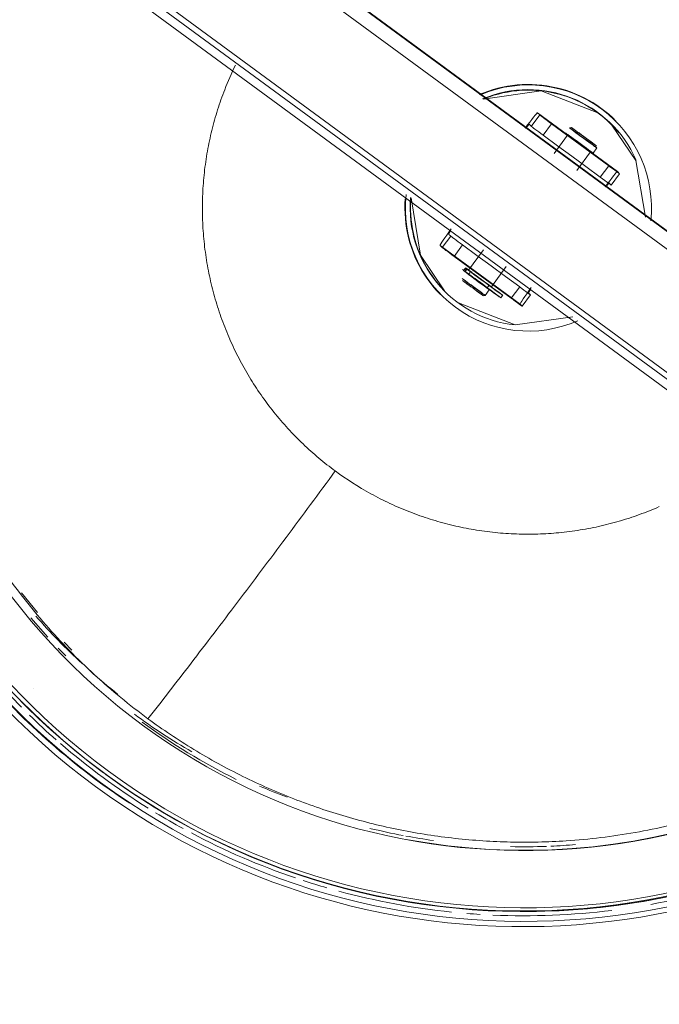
# Model space of a CAD drawing. Header units: metres. Extents: x 135583 to 135939, y 457896 to 458258.
# Tile 193 of 256: x 135781.188 to 135781.414, y 457896.867 to 457897.214. Entities that reach past the tile are written whole.
import ezdxf

# ---------------------------------------------------------------- set-up
doc = ezdxf.new("R2010")
doc.units = ezdxf.units.M
doc.layers.add('NIEUWE INSTALLATIE', color=250, linetype='Continuous', lineweight=0)

msp = doc.modelspace()

# ---------------------------------------------------------------- linework, layer by layer
at = {"layer": 'NIEUWE INSTALLATIE'}
for p, q in [((135781.58964, 457897.01235), (135781.13553, 457897.3459)), ((135781.58943, 457897.01232), (135781.13574, 457897.34556)), ((135781.5824, 457897.01124), (135781.13282, 457897.34145)), ((135781.1121, 457897.31325), (135781.55544, 457896.98761)), ((135781.1091, 457897.30929), (135781.56224, 457896.97646)), ((135781.11087, 457897.31171), (135781.5616, 457896.98065)), ((135781.39883, 457897.16063), (135781.37064, 457897.18133)), ((135781.37065, 457897.18133), (135781.3714, 457897.18056)), ((135781.3714, 457897.18056), (135781.36844, 457897.17653)), ((135781.37558, 457897.17745), (135781.37262, 457897.17342)), ((135781.39572, 457897.16267), (135781.37558, 457897.17745)), ((135781.3826, 457897.17613), (135781.3819, 457897.17602)), ((135781.38123, 457897.17342), (135781.37645, 457897.16691)), ((135781.38451, 457897.16099), (135781.38928, 457897.1675)), ((135781.38993, 457897.16702), (135781.39021, 457897.16707)), ((135781.39021, 457897.16707), (135781.39157, 457897.16892)), ((135781.39276, 457897.15864), (135781.39572, 457897.16267)), ((135781.39959, 457897.15986), (135781.39883, 457897.16063)), ((135781.39663, 457897.15583), (135781.39959, 457897.15986)), ((135781.34003, 457897.13785), (135781.33706, 457897.13382)), ((135781.33706, 457897.13382), (135781.33631, 457897.13458)), ((135781.33631, 457897.13458), (135781.36449, 457897.11389)), ((135781.3442, 457897.13474), (135781.34124, 457897.13071)), ((135781.35154, 457897.13301), (135781.34629, 457897.12587)), ((135781.34124, 457897.13071), (135781.36138, 457897.11593)), ((135781.34462, 457897.12578), (135781.34641, 457897.12445)), ((135781.34509, 457897.12534), (135781.34496, 457897.12543)), ((135781.34512, 457897.1253), (135781.34577, 457897.12619)), ((135781.35435, 457897.11995), (135781.3596, 457897.12709)), ((135781.35216, 457897.11697), (135781.35364, 457897.11898)), ((135781.35284, 457897.11958), (135781.35355, 457897.12054)), ((135781.36138, 457897.11593), (135781.36434, 457897.11996)), ((135781.35146, 457897.11686), (135781.35216, 457897.11697)), ((135781.35773, 457897.1161), (135781.35838, 457897.11699)), ((135781.36525, 457897.11312), (135781.36821, 457897.11715)), ((135781.36449, 457897.11389), (135781.36525, 457897.11312)), ((135781.19435, 457897.00522), (135781.18872, 457897.01218)), ((135781.19804, 457896.99647), (135781.19205, 457897.00328)), ((135781.20372, 457896.99473), (135781.20642, 457896.992)), ((135781.20159, 457896.99262), (135781.20428, 457896.98989)), ((135781.19294, 457896.97833), (135781.19298, 457896.97828)), ((135781.18858, 457896.97392), (135781.18879, 457896.9737)), ((135781.18858, 457896.97392), (135781.18876, 457896.97374))]:
    msp.add_line(p, q, dxfattribs=at)
at = {"layer": 'NIEUWE INSTALLATIE', "flags": 128}
for points in [[(135781.39828, 457897.17842), (135781.39703, 457897.17963), (135781.39573, 457897.18079), (135781.39439, 457897.1819), (135781.39301, 457897.18295), (135781.39159, 457897.18395), (135781.39012, 457897.18489), (135781.38862, 457897.18577), (135781.38709, 457897.18659), (135781.38553, 457897.18734), (135781.38393, 457897.18804), (135781.38231, 457897.18867), (135781.38067, 457897.18923), (135781.379, 457897.18973), (135781.37732, 457897.19016), (135781.37561, 457897.19052), (135781.3739, 457897.19082), (135781.37218, 457897.19104), (135781.37044, 457897.1912), (135781.36871, 457897.19129), (135781.36697, 457897.1913), (135781.36523, 457897.19125), (135781.3635, 457897.19113), (135781.36177, 457897.19094), (135781.36005, 457897.19068), (135781.35834, 457897.19035), (135781.35664, 457897.18996), (135781.35497, 457897.18949), (135781.35331, 457897.18896), (135781.35168, 457897.18837), (135781.35007, 457897.18771)], [(135781.39193, 457897.18126), (135781.37193, 457897.18905), (135781.35143, 457897.18611)], [(135781.3521, 457897.18637), (135781.35365, 457897.18695), (135781.35523, 457897.18747), (135781.35683, 457897.18793), (135781.35844, 457897.18832), (135781.36007, 457897.18864), (135781.3617, 457897.1889), (135781.36335, 457897.1891), (135781.36501, 457897.18923), (135781.36666, 457897.18929), (135781.36832, 457897.18929), (135781.36998, 457897.18922), (135781.37163, 457897.18908), (135781.37328, 457897.18888), (135781.37492, 457897.18861), (135781.37654, 457897.18828), (135781.37815, 457897.18788), (135781.37975, 457897.18742), (135781.38132, 457897.18689), (135781.38287, 457897.1863), (135781.3844, 457897.18566), (135781.38589, 457897.18495), (135781.38736, 457897.18418), (135781.3888, 457897.18335), (135781.3902, 457897.18246), (135781.39157, 457897.18152), (135781.3929, 457897.18053), (135781.39418, 457897.17948), (135781.39543, 457897.17839), (135781.39663, 457897.17724), (135781.39686, 457897.17701)], [(135781.36844, 457897.17653), (135781.36825, 457897.17672), (135781.36806, 457897.17691), (135781.36788, 457897.1771), (135781.36769, 457897.1773)], [(135781.4087, 457897.14449), (135781.40535, 457897.16451), (135781.39686, 457897.17701)], [(135781.39276, 457897.15864), (135781.38772, 457897.16233), (135781.38269, 457897.16603), (135781.37766, 457897.16972), (135781.37262, 457897.17342)], [(135781.39587, 457897.1566), (135781.39606, 457897.15641), (135781.39625, 457897.15622), (135781.39644, 457897.15603), (135781.39663, 457897.15583)], [(135781.32399, 457897.151), (135781.3239, 457897.14926), (135781.32387, 457897.14752), (135781.32392, 457897.14578), (135781.32403, 457897.14405), (135781.32422, 457897.14232), (135781.32447, 457897.1406), (135781.32479, 457897.13889), (135781.32518, 457897.1372), (135781.32564, 457897.13552), (135781.32616, 457897.13386), (135781.32675, 457897.13223), (135781.32741, 457897.13061), (135781.32813, 457897.12903), (135781.32891, 457897.12748), (135781.32975, 457897.12596), (135781.33066, 457897.12447), (135781.33162, 457897.12302), (135781.33264, 457897.12162), (135781.33371, 457897.12025), (135781.33484, 457897.11893), (135781.33602, 457897.11765), (135781.33643, 457897.11723)], [(135781.33786, 457897.11863), (135781.33672, 457897.11983), (135781.33563, 457897.12108), (135781.33458, 457897.12237), (135781.33359, 457897.1237), (135781.33266, 457897.12507), (135781.33178, 457897.12647), (135781.33095, 457897.12791), (135781.33019, 457897.12938), (135781.32948, 457897.13088), (135781.32883, 457897.13241), (135781.32825, 457897.13396), (135781.32773, 457897.13554), (135781.32727, 457897.13713), (135781.32688, 457897.13874), (135781.32655, 457897.14037), (135781.32628, 457897.14201), (135781.32609, 457897.14365), (135781.32595, 457897.14531), (135781.32589, 457897.14696), (135781.32589, 457897.14862), (135781.32596, 457897.15028)], [(135781.32603, 457897.15137), (135781.32937, 457897.13113), (135781.33786, 457897.11863)], [(135781.33927, 457897.13861), (135781.33946, 457897.13842), (135781.33965, 457897.13823), (135781.33984, 457897.13804), (135781.34003, 457897.13785)], [(135781.3442, 457897.13474), (135781.34924, 457897.13104), (135781.35427, 457897.12735), (135781.3593, 457897.12365), (135781.36434, 457897.11996)], [(135781.34462, 457897.12578), (135781.34478, 457897.126), (135781.34494, 457897.12622), (135781.34511, 457897.12645), (135781.34527, 457897.12667)], [(135781.34528, 457897.12668), (135781.34512, 457897.12646), (135781.34495, 457897.12624), (135781.34479, 457897.12602), (135781.34463, 457897.12579)], [(135781.34496, 457897.12543), (135781.34513, 457897.12565), (135781.34529, 457897.12588), (135781.34545, 457897.1261), (135781.34562, 457897.12632)], [(135781.34527, 457897.12667), (135781.34572, 457897.12634), (135781.34616, 457897.126), (135781.34661, 457897.12567), (135781.34706, 457897.12534)], [(135781.34706, 457897.12534), (135781.3469, 457897.12512), (135781.34673, 457897.1249), (135781.34657, 457897.12467), (135781.34641, 457897.12445)], [(135781.35368, 457897.11911), (135781.35361, 457897.11916), (135781.35353, 457897.11922), (135781.35346, 457897.11927), (135781.35338, 457897.11932)], [(135781.36821, 457897.11715), (135781.36802, 457897.11734), (135781.36783, 457897.11754), (135781.36764, 457897.11773), (135781.36745, 457897.11792)], [(135781.34279, 457897.11438), (135781.36279, 457897.10659), (135781.38309, 457897.10945)], [(135781.18879, 457896.9737), (135781.19594, 457896.96676), (135781.20336, 457896.96011), (135781.21104, 457896.95376), (135781.21898, 457896.94773), (135781.22714, 457896.94201), (135781.23553, 457896.93663), (135781.24413, 457896.93159), (135781.25292, 457896.92689), (135781.26189, 457896.92255), (135781.27103, 457896.91858), (135781.28033, 457896.91497), (135781.28975, 457896.91173), (135781.29931, 457896.90888), (135781.30896, 457896.90641), (135781.31871, 457896.90433), (135781.32854, 457896.90264), (135781.33842, 457896.90135), (135781.34835, 457896.90045), (135781.35831, 457896.89995), (135781.36828, 457896.89985), (135781.37825, 457896.90014), (135781.3882, 457896.90084), (135781.39811, 457896.90193), (135781.40797, 457896.90342), (135781.41776, 457896.9053)]]:
    msp.add_lwpolyline(points, dxfattribs=at)
at = {"layer": 'NIEUWE INSTALLATIE'}
for centre, major_axis, ratio, start_param, end_param in [((135781.3663, 457897.14889), (-0.17618, -0.17433), 0.999071, 1.816844, 4.784828), ((135781.3663, 457897.14889), (-0.16183, -0.16012), 0.999071, 1.821142, 4.777746), ((135781.36617, 457897.14902), (-0.17968, -0.17778), 0.999071, 4.955044, 6.4404), ((135781.36607, 457897.14912), (-0.17728, -0.17542), 0.999071, 4.956228, 6.436318), ((135781.36616, 457897.14903), (-0.17828, -0.1764), 0.999071, 4.955688, 6.287769), ((135781.3663, 457897.14889), (-0.17618, -0.17433), 0.999071, 4.956532, 7.922801), ((135781.3663, 457897.14889), (-0.16183, -0.16012), 0.999071, 4.963833, 7.914975), ((135781.3673, 457897.14788), (-0.02957, -0.02926), 0.999071, 2.77521, 4.329064), ((135781.36742, 457897.14776), (-0.03085, -0.03053), 0.999071, 2.257696, 4.32709), ((135781.3665, 457897.17568), (0.00414, 0.00564), 0.042552, 6.283185, 7.84723), ((135781.37543, 457897.1776), (-0.00403, 0.00296), 0.006745, 0.042566, 1.613362), ((135781.37247, 457897.17357), (-0.00403, 0.00296), 0.006745, 0.042565, 1.613362), ((135781.38537, 457897.17062), (-0.00484, 0.00355), 0.006745, 4.754955, 6.283185), ((135781.38537, 457897.17062), (-0.00484, 0.00355), 0.006746, 0.042567, 1.613362), ((135781.38525, 457897.17046), (-0.00467, 0.00343), 0.006745, 5.445659, 6.283186), ((135781.38525, 457897.17046), (-0.00467, 0.00343), 0.006746, 0.042566, 1.548115), ((135781.38673, 457897.17247), (-0.00484, 0.00355), 0.006745, 4.754955, 6.276441), ((135781.38673, 457897.17247), (-0.00484, 0.00355), 0.006746, 0.042567, 1.613362), ((135781.38703, 457897.17287), (-0.00443, 0.00326), 0.006746, 3.184159, 6.276439), ((135781.38703, 457897.17287), (-0.00443, 0.00326), 0.006745, 0.042566, 3.141593), ((135781.36736, 457897.14782), (-0.0295, -0.02919), 0.999071, 3.05123, 3.141593), ((135781.38525, 457897.17046), (-0.00403, 0.00296), 0.006745, 5.901127, 6.283184), ((135781.38525, 457897.17046), (-0.00403, 0.00296), 0.006745, 5.137012, 5.711627), ((135781.38525, 457897.17046), (-0.00403, 0.00296), 0.006745, 3.184159, 4.754955), ((135781.38537, 457897.17062), (-0.00484, 0.00355), 0.006745, 3.184159, 4.754955), ((135781.38537, 457897.17062), (-0.00484, 0.00355), 0.006746, 1.613362, 3.134846), ((135781.38673, 457897.17247), (-0.00484, 0.00355), 0.006745, 3.184159, 4.754955), ((135781.38673, 457897.17247), (-0.00484, 0.00355), 0.006746, 1.613362, 3.141591), ((135781.38525, 457897.17046), (-0.00467, 0.00343), 0.006745, 1.67861, 3.134846), ((135781.38525, 457897.17046), (-0.00467, 0.00343), 0.006746, 3.184159, 4.045268), ((135781.39469, 457897.15499), (0.00414, 0.00564), 0.042552, 0, 1.564045), ((135781.39556, 457897.16282), (-0.00403, 0.00296), 0.006745, 1.613362, 3.184159), ((135781.3926, 457897.15879), (-0.00403, 0.00296), 0.006745, 1.613362, 3.184157), ((135781.36742, 457897.14776), (-0.03085, -0.03053), 0.999071, 5.393203, 7.487598), ((135781.3673, 457897.14788), (-0.02957, -0.02926), 0.999071, 5.415667, 6.963999), ((135781.34045, 457897.14023), (0.00414, 0.00564), 0.042552, 1.564045, 3.134841), ((135781.34405, 457897.13489), (-0.00403, 0.00296), 0.006745, 0.042565, 1.613362), ((135781.34109, 457897.13086), (-0.00403, 0.00296), 0.006745, 0.042566, 1.613362), ((135781.3458, 457897.12481), (-0.00121, 0.00089), 0.006745, 5.479079, 7.258019), ((135781.34967, 457897.12202), (-0.00806, 0.00592), 0.006746, 0.97483, 1.613362), ((135781.34645, 457897.1257), (-0.00121, 0.00089), 0.006745, 5.479079, 7.258019), ((135781.35032, 457897.12291), (-0.00806, 0.00592), 0.006745, 5.084282, 5.393487), ((135781.35032, 457897.12291), (-0.00806, 0.00592), 0.006746, 0.97483, 1.613362), ((135781.35032, 457897.12291), (-0.00403, 0.00296), 0.006745, 5.366541, 6.283186), ((135781.35032, 457897.12291), (-0.00403, 0.00296), 0.006745, 0, 0.806681), ((135781.34813, 457897.11993), (-0.00403, 0.00296), 0.006745, 4.754955, 6.283186), ((135781.34813, 457897.11993), (-0.00403, 0.00296), 0.006746, 0.042567, 1.613362), ((135781.34784, 457897.11953), (-0.00363, 0.00266), 0.006745, 3.184159, 6.283187), ((135781.34784, 457897.11953), (-0.00363, 0.00266), 0.006745, 0.042568, 3.134847), ((135781.34961, 457897.12194), (-0.00403, 0.00296), 0.006746, 6.283184, 7.896548), ((135781.34967, 457897.12202), (-0.00806, 0.00592), 0.006745, 4.754955, 5.134389), ((135781.34961, 457897.12194), (-0.00322, 0.00237), 0.006746, 0.24688, 0.482981), ((135781.35032, 457897.12291), (-0.00322, 0.00237), 0.006745, 4.776803, 5.51907), ((135781.34967, 457897.12202), (-0.00806, 0.00592), 0.006745, 4.743291, 4.754955), ((135781.34967, 457897.12202), (-0.00806, 0.00592), 0.006745, 1.613362, 4.712389), ((135781.34961, 457897.12194), (-0.00403, 0.00296), 0.006746, 1.613362, 3.141593), ((135781.35032, 457897.12291), (-0.00403, 0.00296), 0.006745, 4.091645, 4.754955), ((135781.35032, 457897.12291), (-0.00322, 0.00237), 0.006745, 3.928104, 4.754955), ((135781.35032, 457897.12291), (-0.00806, 0.00592), 0.006745, 3.162876, 4.712389), ((135781.35032, 457897.12291), (-0.00806, 0.00592), 0.006745, 1.613362, 3.141593), ((135781.36736, 457897.14782), (-0.0295, -0.02919), 0.999071, 6.199491, 6.283185), ((135781.34813, 457897.11993), (-0.00403, 0.00296), 0.006745, 3.184159, 4.754955), ((135781.34813, 457897.11993), (-0.00403, 0.00296), 0.006746, 1.613362, 3.134847), ((135781.34961, 457897.12194), (-0.00322, 0.00237), 0.006745, 2.94691, 3.141595), ((135781.34961, 457897.12194), (-0.00322, 0.00237), 0.006745, 3.184159, 3.329354), ((135781.35032, 457897.12291), (-0.00403, 0.00296), 0.006746, 2.482262, 3.141594), ((135781.34961, 457897.12194), (-0.00403, 0.00296), 0.006746, 3.18416, 3.40245), ((135781.35032, 457897.12291), (-0.00403, 0.00296), 0.006745, 3.184159, 3.475132), ((135781.36418, 457897.12011), (-0.00403, 0.00296), 0.006745, 1.613362, 3.184159), ((135781.36864, 457897.11953), (0.00414, 0.00564), 0.042552, 1.564045, 3.134841), ((135781.36122, 457897.11608), (-0.00403, 0.00296), 0.006745, 1.613362, 3.184159), ((135781.36581, 457897.14938), (-0.18126, -0.17935), 0.999071, 5.682084, 6.4404), ((135781.36295, 457897.15228), (-0.15994, -0.15825), 0.999071, 6.222915, 6.326902), ((135781.36624, 457897.14895), (-0.16183, -0.16012), 0.999071, 0.606014, 1.63173), ((135781.36581, 457897.14938), (-0.17982, -0.17792), 0.999071, 6.216, 6.492682), ((135781.36295, 457897.15228), (-0.15994, -0.15825), 0.999071, 0.060013, 0.117839), ((135781.36586, 457897.14933), (-0.17728, -0.17542), 0.999071, 0.157215, 1.639771), ((135781.36607, 457897.14912), (-0.17728, -0.17542), 0.999071, 0.157215, 1.639962), ((135781.36617, 457897.14902), (-0.17968, -0.17778), 0.999071, 0.157215, 1.641221), ((135781.36581, 457897.14938), (-0.18126, -0.17935), 0.999071, 0.157215, 1.615811), ((135781.36295, 457897.15228), (-0.16136, -0.15966), 0.999071, 0.157215, 0.263696), ((135781.36616, 457897.14903), (-0.17828, -0.1764), 0.999071, 0.020419, 0.071388), ((135781.36565, 457897.14955), (-0.16136, -0.15966), 0.999071, 0.157215, 0.328549), ((135781.36616, 457897.14903), (-0.17828, -0.1764), 0.999071, 0.079548, 0.232662), ((135781.36295, 457897.15228), (-0.16136, -0.15966), 0.999071, 0.381614, 0.428278), ((135781.36616, 457897.14903), (-0.17828, -0.1764), 0.999071, 0.245148, 0.290046), ((135781.36616, 457897.14903), (-0.17828, -0.1764), 0.999071, 0.303, 0.46254), ((135781.36565, 457897.14955), (-0.16136, -0.15966), 0.999071, 0.550476, 0.603217), ((135781.36565, 457897.14955), (-0.16136, -0.15966), 0.999071, 0.607265, 0.650866), ((135781.36565, 457897.14955), (-0.16136, -0.15966), 0.999071, 0.771271, 0.827005), ((135781.36565, 457897.14955), (-0.16136, -0.15966), 0.999071, 0.833578, 0.872422), ((135781.36616, 457897.14903), (-0.17828, -0.1764), 0.999071, 0.969295, 1.143771), ((135781.36616, 457897.14903), (-0.17828, -0.1764), 0.999071, 0.47426, 0.508924), ((135781.36616, 457897.14903), (-0.17828, -0.1764), 0.999071, 0.526641, 0.687697), ((135781.36616, 457897.14903), (-0.17828, -0.1764), 0.999071, 0.746327, 0.91379), ((135781.36616, 457897.14903), (-0.17828, -0.1764), 0.999071, 0.709462, 0.72813)]:
    msp.add_ellipse(centre, major_axis=major_axis, ratio=ratio, start_param=start_param, end_param=end_param, dxfattribs=at)
for points, knots in [([(135781.2333, 457896.96779), (135781.22682, 457896.97255), (135781.2142, 457896.98289), (135781.19688, 457897.00063), (135781.1844, 457897.01657), (135781.17534, 457897.0303), (135781.1692, 457897.04085), (135781.16363, 457897.05171), (135781.15695, 457897.06672), (135781.15022, 457897.08591), (135781.14558, 457897.10592), (135781.14321, 457897.12202), (135781.14187, 457897.13668), (135781.14152, 457897.15385), (135781.14325, 457897.17993), (135781.14971, 457897.2121), (135781.1614, 457897.24208), (135781.17053, 457897.25884), (135781.17359, 457897.26396)], [-1, -1, -1, -1, -0.9305556, -0.8611111, -0.7916667, -0.7569444, -0.7222222, -0.6875, -0.6527778, -0.5833333, -0.5138889, -0.4791667, -0.4444444, -0.3888889, -0.3333333, -0.2222222, -0.1111111, -0.0605266, -0.0605266, -0.0605266, -0.0605266]), ([(135781.3851, 457897.17061), (135781.38479, 457897.17084), (135781.3842, 457897.17128), (135781.38342, 457897.17184), (135781.38287, 457897.17224), (135781.38253, 457897.17249), (135781.38235, 457897.17262), (135781.3821, 457897.1728), (135781.38175, 457897.17305), (135781.38139, 457897.17331), (135781.3812, 457897.17344), (135781.38113, 457897.17349), (135781.38112, 457897.17349), (135781.38113, 457897.17349)], [0, 0, 0, 0, 0.0625, 0.125, 0.1875, 0.21875, 0.234375, 0.25, 0.3125, 0.375, 0.4375, 0.46875, 0.5, 0.5, 0.5, 0.5]), ([(135781.37845, 457897.16736), (135781.3784, 457897.16739), (135781.37832, 457897.16746), (135781.37815, 457897.16758), (135781.37789, 457897.16778), (135781.37758, 457897.16801), (135781.37731, 457897.16821), (135781.37721, 457897.1683), (135781.37718, 457897.16833)], [0.75, 0.75, 0.75, 0.75, 0.765625, 0.78125, 0.8125, 0.875, 0.9375, 1, 1, 1, 1]), ([(135781.37718, 457897.16833), (135781.3772, 457897.16831), (135781.37729, 457897.16825), (135781.37753, 457897.16809), (135781.37775, 457897.16793), (135781.37786, 457897.16785)], [0, 0, 0, 0, 0.0625, 0.125, 0.1794298, 0.1794298, 0.1794298, 0.1794298]), ([(135781.38938, 457897.16743), (135781.38938, 457897.16743), (135781.38935, 457897.16745), (135781.38924, 457897.16754), (135781.389, 457897.16772), (135781.38858, 457897.16804), (135781.38824, 457897.16829), (135781.38806, 457897.16842)], [0.5, 0.5, 0.5, 0.5, 0.53125, 0.5625, 0.625, 0.6875, 0.75, 0.75, 0.75, 0.75]), ([(135781.25317, 457897.1603), (135781.25289, 457897.1578), (135781.25251, 457897.15278), (135781.25242, 457897.14529), (135781.25281, 457897.1378), (135781.25341, 457897.13279), (135781.25379, 457897.1303)], [-0.33332163, -0.33332163, -0.33332163, -0.33332163, -0.3125, -0.29166667, -0.27083333, -0.25, -0.25, -0.25, -0.25]), ([(135781.38564, 457897.16211), (135781.38561, 457897.16213), (135781.38552, 457897.16219), (135781.38527, 457897.16236), (135781.38498, 457897.16257), (135781.38472, 457897.16276), (135781.38456, 457897.16287), (135781.38448, 457897.16293), (135781.38443, 457897.16296)], [0, 0, 0, 0, 0.0625, 0.125, 0.1875, 0.21875, 0.234375, 0.25, 0.25, 0.25, 0.25]), ([(135781.25379, 457897.13029), (135781.25417, 457897.1278), (135781.2551, 457897.12286), (135781.25694, 457897.11561), (135781.25926, 457897.1085), (135781.26114, 457897.1038), (135781.26215, 457897.10149)], [-0.2499669, -0.2499669, -0.2499669, -0.2499669, -0.22916667, -0.20833333, -0.1875, -0.16666667, -0.16666667, -0.16666667, -0.16666667]), ([(135781.34463, 457897.12579), (135781.34456, 457897.12585), (135781.34446, 457897.12592), (135781.34436, 457897.12599), (135781.34427, 457897.12605), (135781.3442, 457897.1261), (135781.34417, 457897.12612), (135781.3442, 457897.1261), (135781.34427, 457897.12604), (135781.34435, 457897.12598), (135781.34445, 457897.12591), (135781.34455, 457897.12584), (135781.34462, 457897.12578)], [0, 0, 0, 0, 0.125, 0.1875, 0.25, 0.375, 0.5, 0.625, 0.75, 0.8125, 0.875, 1, 1, 1, 1]), ([(135781.35107, 457897.12356), (135781.35076, 457897.12379), (135781.35016, 457897.12423), (135781.34937, 457897.12481), (135781.34879, 457897.12524), (135781.34843, 457897.1255), (135781.34824, 457897.12565), (135781.34797, 457897.12585), (135781.34759, 457897.12613), (135781.34717, 457897.12645), (135781.34693, 457897.12663), (135781.34682, 457897.12672), (135781.34678, 457897.12675), (135781.34679, 457897.12675), (135781.34686, 457897.1267), (135781.34705, 457897.12657), (135781.34741, 457897.12631), (135781.34776, 457897.12606), (135781.34801, 457897.12588), (135781.34819, 457897.12575), (135781.34853, 457897.1255), (135781.34908, 457897.1251), (135781.34986, 457897.12453), (135781.35045, 457897.1241), (135781.35076, 457897.12387)], [0, 0, 0, 0, 0.0625, 0.125, 0.1875, 0.21875, 0.234375, 0.25, 0.3125, 0.375, 0.4375, 0.46875, 0.5, 0.53125, 0.5625, 0.625, 0.6875, 0.75, 0.765625, 0.78125, 0.8125, 0.875, 0.9375, 1, 1, 1, 1]), ([(135781.34845, 457897.12296), (135781.34849, 457897.12293), (135781.34857, 457897.12287), (135781.34869, 457897.12278), (135781.34873, 457897.12276), (135781.34873, 457897.12276)], [0, 0, 0, 0, 0.25, 0.5, 1, 1, 1, 1]), ([(135781.35076, 457897.12387), (135781.35108, 457897.12364), (135781.35167, 457897.1232), (135781.35247, 457897.12262), (135781.35304, 457897.12219), (135781.3534, 457897.12193), (135781.35359, 457897.12179), (135781.35368, 457897.12172), (135781.35372, 457897.12168)], [0, 0, 0, 0, 0.0625, 0.125, 0.1875, 0.21875, 0.234375, 0.25, 0.25, 0.25, 0.25]), ([(135781.35504, 457897.12069), (135781.35505, 457897.12068), (135781.35504, 457897.12068), (135781.35497, 457897.12073), (135781.35478, 457897.12086), (135781.35442, 457897.12112), (135781.35407, 457897.12137), (135781.35382, 457897.12155), (135781.35364, 457897.12168), (135781.3533, 457897.12193), (135781.35275, 457897.12233), (135781.35197, 457897.1229), (135781.35138, 457897.12333), (135781.35107, 457897.12356)], [0.5, 0.5, 0.5, 0.5, 0.53125, 0.5625, 0.625, 0.6875, 0.75, 0.765625, 0.78125, 0.8125, 0.875, 0.9375, 1, 1, 1, 1]), ([(135781.35324, 457897.11942), (135781.35352, 457897.11921), (135781.35376, 457897.11903), (135781.35369, 457897.11907), (135781.35363, 457897.11911)], [0, 0, 0, 0, 0.5, 0.75, 0.75, 0.75, 0.75]), ([(135781.26216, 457897.10147), (135781.26317, 457897.09917), (135781.26535, 457897.09463), (135781.26899, 457897.08814), (135781.27307, 457897.08187), (135781.27762, 457897.07579), (135781.2826, 457897.06998), (135781.28968, 457897.06275), (135781.29541, 457897.05796), (135781.29933, 457897.05509)], [-0.1666105, -0.1666105, -0.1666105, -0.1666105, -0.1458333, -0.125, -0.1041667, -0.0833333, -0.0625, -0.0416667, 0, 0, 0, 0]), ([(135781.29933, 457897.05509), (135781.30325, 457897.05221), (135781.30954, 457897.04817), (135781.31855, 457897.04358), (135781.32324, 457897.04157), (135781.3256, 457897.04065)], [-1, -1, -1, -1, -0.95833333, -0.9375, -0.91670771, -0.91670771, -0.91670771, -0.91670771]), ([(135781.53354, 457896.9991), (135781.52748, 457896.99234), (135781.51516, 457896.98015), (135781.49841, 457896.96703), (135781.48472, 457896.958), (135781.47415, 457896.95183), (135781.46326, 457896.94624), (135781.44828, 457896.93957), (135781.43292, 457896.93417), (135781.41705, 457896.93001), (135781.40505, 457896.92757), (135781.39297, 457896.92578), (135781.38155, 457896.92472), (135781.37091, 457896.92426), (135781.36114, 457896.92426), (135781.35137, 457896.92469), (135781.34157, 457896.92555), (135781.33183, 457896.92684), (135781.32221, 457896.92854), (135781.31268, 457896.93066), (135781.30318, 457896.93321), (135781.2938, 457896.93617), (135781.28159, 457896.94062), (135781.26663, 457896.9472), (135781.24928, 457896.95674), (135781.23848, 457896.96399), (135781.2333, 457896.96779)], [-0.9381617, -0.9381617, -0.9381617, -0.9381617, -0.8611111, -0.7916667, -0.7569444, -0.7222222, -0.6875, -0.6527778, -0.5833333, -0.5486111, -0.5138889, -0.4791667, -0.4444444, -0.4166667, -0.3888889, -0.3611111, -0.3333333, -0.3055556, -0.2777778, -0.25, -0.2222222, -0.1944444, -0.1666667, -0.1111111, -0.0555556, 0, 0, 0, 0])]:
    msp.add_open_spline(points, degree=3, knots=knots, dxfattribs=at)
for points in [[(135781.2641, 457897.19804), (135781.26273, 457897.19524), (135781.26148, 457897.19237), (135781.26034, 457897.18946)], [(135781.26034, 457897.18946), (135781.25943, 457897.18711), (135781.25775, 457897.18236), (135781.25573, 457897.17514), (135781.25417, 457897.1678), (135781.25345, 457897.1628), (135781.25317, 457897.1603)], [(135781.36769, 457897.1773), (135781.36768, 457897.1773), (135781.36766, 457897.17729), (135781.36759, 457897.17722), (135781.36746, 457897.17707), (135781.3673, 457897.17688), (135781.3671, 457897.17662), (135781.36695, 457897.17643), (135781.36688, 457897.17633)], [(135781.39507, 457897.15564), (135781.39514, 457897.15573), (135781.39529, 457897.15593), (135781.39549, 457897.15618), (135781.39565, 457897.15638), (135781.39578, 457897.15652), (135781.39585, 457897.1566), (135781.39587, 457897.15661), (135781.39587, 457897.1566)], [(135781.33996, 457897.13969), (135781.33989, 457897.13959), (135781.33975, 457897.13939), (135781.33956, 457897.13912), (135781.33942, 457897.13891), (135781.33932, 457897.13874), (135781.33927, 457897.13864), (135781.33926, 457897.13862), (135781.33927, 457897.13861)], [(135781.34641, 457897.12445), (135781.34644, 457897.12443), (135781.34652, 457897.12437), (135781.34668, 457897.12426), (135781.34683, 457897.12414), (135781.3469, 457897.12409), (135781.34694, 457897.12406)], [(135781.34694, 457897.12406), (135781.34715, 457897.12391), (135781.34763, 457897.12356), (135781.34817, 457897.12317), (135781.34845, 457897.12296)], [(135781.34871, 457897.12278), (135781.34871, 457897.12278), (135781.34871, 457897.12278), (135781.34875, 457897.12275), (135781.34882, 457897.1227), (135781.34892, 457897.12263), (135781.34904, 457897.12255), (135781.34918, 457897.12244), (135781.34933, 457897.12234), (135781.34943, 457897.12226), (135781.34949, 457897.12222)], [(135781.34949, 457897.12222), (135781.34955, 457897.12217), (135781.34961, 457897.12213), (135781.34967, 457897.12208)], [(135781.35293, 457897.11968), (135781.35326, 457897.11943), (135781.35357, 457897.11921), (135781.35384, 457897.119)], [(135781.35338, 457897.11932), (135781.35334, 457897.11935), (135781.35327, 457897.1194), (135781.3532, 457897.11945), (135781.35319, 457897.11946), (135781.35322, 457897.11944), (135781.35324, 457897.11942)], [(135781.35384, 457897.119), (135781.35388, 457897.11897), (135781.35395, 457897.11892), (135781.35402, 457897.11887), (135781.35405, 457897.11884), (135781.35405, 457897.11884), (135781.35401, 457897.11887), (135781.35393, 457897.11893), (135781.35382, 457897.119), (135781.35373, 457897.11907), (135781.35368, 457897.11911)], [(135781.36745, 457897.11792), (135781.36745, 457897.11792), (135781.36745, 457897.11795), (135781.36751, 457897.11804), (135781.36761, 457897.11821), (135781.36775, 457897.11842), (135781.36794, 457897.1187), (135781.36808, 457897.1189), (135781.36815, 457897.11899)], [(135781.2333, 457896.96779), (135781.23812, 457896.97394), (135781.24834, 457896.9871), (135781.26475, 457897.00863), (135781.2819, 457897.03146), (135781.29356, 457897.04723), (135781.29933, 457897.05509)], [(135781.32561, 457897.04065), (135781.32798, 457897.03973), (135781.33275, 457897.03805), (135781.33996, 457897.03603), (135781.34725, 457897.0345), (135781.35473, 457897.03342), (135781.3623, 457897.03284), (135781.36979, 457897.03276), (135781.37726, 457897.03316), (135781.38476, 457897.03406), (135781.3922, 457897.03546), (135781.39947, 457897.03732), (135781.40659, 457897.03965), (135781.41127, 457897.04152), (135781.41357, 457897.04253)]]:
    msp.add_open_spline(points, degree=3, dxfattribs=at)

doc.saveas('drawing.dxf')
